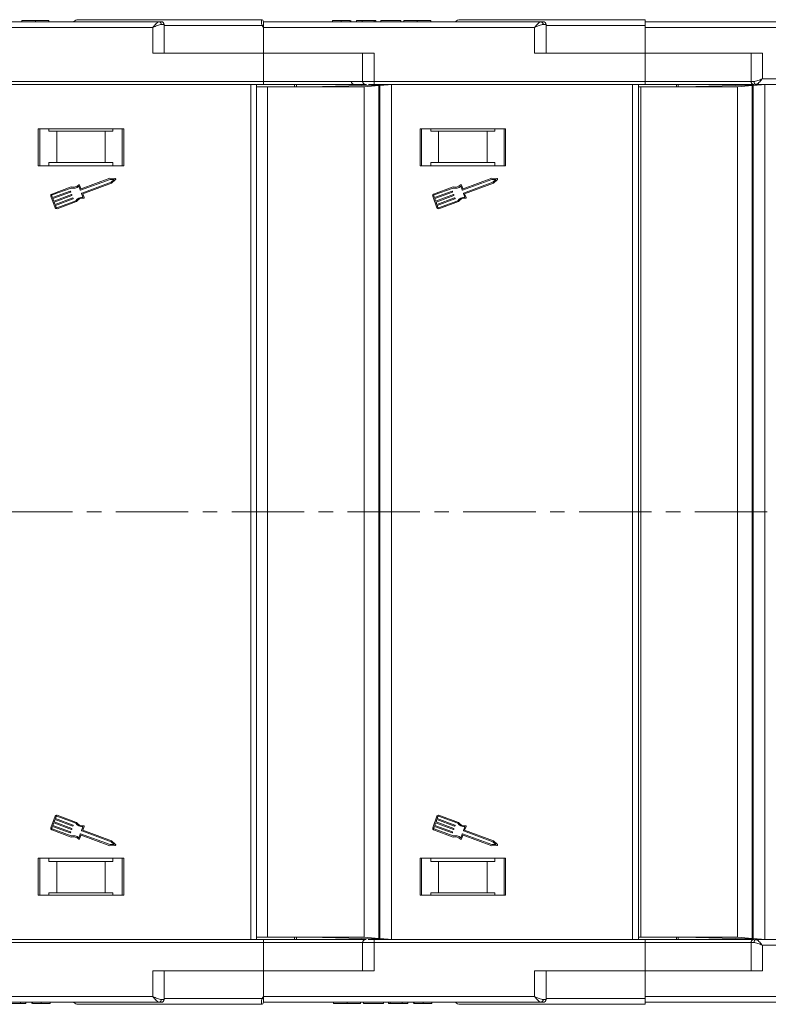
# Model space of a CAD drawing. Header units: millimetres. Extents: x 2552 to 4022, y 535 to 1568.
# Tile 19 of 47: x 3652 to 3783, y 765 to 938. Entities that reach past the tile are written whole.
import ezdxf

# ---------------------------------------------------------------- set-up
doc = ezdxf.new("R2010")
doc.units = ezdxf.units.MM
doc.linetypes.add('CENTERX2', pattern=[20.32, 12.7, -2.54, 2.54, -2.54])

msp = doc.modelspace()

# ---------------------------------------------------------------- linework, layer by layer
at = {"color": 7, "linetype": 'Continuous', "lineweight": 15}
for p, q in [((3694.259, 937.869), (3694.259, 937.869)), ((3676.315, 937.519), (3627.609, 937.519)), ((3627.609, 936.519), (3675.197, 936.519)), ((3652.237, 937.519), (3652.237, 937.719)), ((3654.616, 937.719), (3654.616, 937.519)), ((3656.981, 937.519), (3656.981, 937.719)), ((3675.197, 936.519), (3675.197, 932.019)), ((3677.197, 937.019), (3676.688, 937.019)), ((3677.197, 932.019), (3677.197, 937.019)), ((3694.375, 936.869), (3677.197, 936.869)), ((3694.609, 936.519), (3694.375, 936.869)), ((3743.315, 937.519), (3694.609, 937.519)), ((3694.609, 932.019), (3694.609, 936.519)), ((3694.609, 936.519), (3742.197, 936.519)), ((3706.737, 937.519), (3706.737, 937.719)), ((3708.282, 937.519), (3708.282, 937.719)), ((3709.833, 937.519), (3709.833, 937.719)), ((3709.942, 937.519), (3709.942, 937.719)), ((3711.93, 937.719), (3710.968, 937.719)), ((3710.968, 937.519), (3710.968, 937.719)), ((3711.93, 937.719), (3711.93, 937.519)), ((3714.045, 937.719), (3711.93, 937.719)), ((3714.045, 937.519), (3714.045, 937.719)), ((3714.365, 937.719), (3714.045, 937.719)), ((3714.365, 937.519), (3714.365, 937.719)), ((3715.199, 937.519), (3715.199, 937.719)), ((3718.724, 937.719), (3715.199, 937.719)), ((3718.724, 937.719), (3718.724, 937.519)), ((3719.237, 937.519), (3719.237, 937.719)), ((3721.616, 937.719), (3721.616, 937.519)), ((3723.981, 937.519), (3723.981, 937.719)), ((3742.197, 936.519), (3742.197, 932.019)), ((3744.197, 937.019), (3743.688, 937.019)), ((3744.197, 932.019), (3744.197, 937.019)), ((3761.609, 936.869), (3744.197, 936.869)), ((3796.609, 937.519), (3761.609, 937.519)), ((3761.609, 936.519), (3761.609, 936.869)), ((3761.609, 932.019), (3761.609, 936.519)), ((3761.609, 936.519), (3797.069, 936.519)), ((3675.197, 932.019), (3694.609, 932.019)), ((3694.609, 932.019), (3694.609, 927.019)), ((3714.021, 932.019), (3694.609, 932.019)), ((3712.021, 932.019), (3712.021, 927.019)), ((3714.021, 927.019), (3714.021, 932.019)), ((3742.197, 932.019), (3761.609, 932.019)), ((3782.172, 932.019), (3761.609, 932.019)), ((3761.609, 932.019), (3761.609, 927.019)), ((3780.172, 932.019), (3780.172, 927.019)), ((3782.172, 927.519), (3782.172, 932.019)), ((3852.609, 927.519), (3782.172, 927.519)), ((3694.609, 927.019), (3647.021, 927.019)), ((3647.021, 926.519), (3694.609, 926.519)), ((3692.399, 926.519), (3692.399, 851.519)), ((3693.399, 851.519), (3693.399, 926.519)), ((3695.36, 926.069), (3693.399, 926.069)), ((3694.609, 927.019), (3694.609, 926.519)), ((3712.021, 927.019), (3694.609, 927.019)), ((3695.36, 851.519), (3695.36, 926.069)), ((3712.27, 926.069), (3695.36, 926.069)), ((3700.099, 926.069), (3700.099, 926.519)), ((3700.399, 926.069), (3700.399, 926.519)), ((3704.214, 926.121), (3702.348, 926.069)), ((3704.214, 926.121), (3704.96, 926.142)), ((3704.214, 926.069), (3704.214, 926.121)), ((3716.513, 926.467), (3704.96, 926.142)), ((3704.96, 926.142), (3704.96, 926.069)), ((3714.021, 927.019), (3712.021, 927.019)), ((3714.869, 926.312), (3712.27, 926.069)), ((3712.27, 851.519), (3712.27, 926.069)), ((3761.609, 927.019), (3714.021, 927.019)), ((3714.021, 927.019), (3714.021, 926.519)), ((3714.021, 926.519), (3761.609, 926.519)), ((3715.071, 926.331), (3714.869, 926.312)), ((3714.869, 926.312), (3714.869, 851.519)), ((3717.069, 926.519), (3715.071, 926.331)), ((3715.071, 926.331), (3715.071, 851.519)), ((3717.069, 851.519), (3717.069, 926.519)), ((3759.399, 926.519), (3759.399, 851.519)), ((3760.399, 851.519), (3760.399, 926.519)), ((3760.86, 926.069), (3760.399, 926.069)), ((3760.86, 851.519), (3760.86, 926.069)), ((3777.77, 926.069), (3760.86, 926.069)), ((3761.609, 927.019), (3761.609, 926.519)), ((3780.172, 927.019), (3761.609, 927.019)), ((3767.099, 926.069), (3767.099, 926.519)), ((3767.399, 926.069), (3767.399, 926.519)), ((3769.714, 926.121), (3767.848, 926.069)), ((3769.714, 926.121), (3770.46, 926.142)), ((3769.714, 926.069), (3769.714, 926.121)), ((3782.013, 926.467), (3770.46, 926.142)), ((3770.46, 926.142), (3770.46, 926.069)), ((3780.369, 926.312), (3777.77, 926.069)), ((3777.77, 851.519), (3777.77, 926.069)), ((3780.172, 927.019), (3780.681, 927.019)), ((3780.571, 926.331), (3780.369, 926.312)), ((3780.369, 926.312), (3780.369, 851.519)), ((3782.569, 926.519), (3780.571, 926.331)), ((3780.571, 926.331), (3780.571, 851.519)), ((3780.842, 926.519), (3781.054, 926.519)), ((3781.054, 926.519), (3852.609, 926.519)), ((3782.569, 851.519), (3782.569, 926.519)), ((3670.109, 918.719), (3655.109, 918.719)), ((3655.109, 918.719), (3655.109, 912.219)), ((3655.359, 912.219), (3655.359, 918.719)), ((3656.995, 918.319), (3656.995, 918.719)), ((3656.995, 918.319), (3658.359, 918.319)), ((3658.359, 918.319), (3658.359, 912.819)), ((3666.859, 918.319), (3658.359, 918.319)), ((3666.859, 912.819), (3666.859, 918.319)), ((3666.859, 918.319), (3668.223, 918.319)), ((3668.223, 918.719), (3668.223, 918.319)), ((3669.859, 918.719), (3669.859, 912.219)), ((3670.109, 912.219), (3670.109, 918.719)), ((3737.109, 918.719), (3722.109, 918.719)), ((3722.109, 918.719), (3722.109, 912.219)), ((3722.359, 912.219), (3722.359, 918.719)), ((3723.995, 918.319), (3723.995, 918.719)), ((3723.995, 918.319), (3725.359, 918.319)), ((3725.359, 918.319), (3725.359, 912.819)), ((3733.859, 918.319), (3725.359, 918.319)), ((3733.859, 912.819), (3733.859, 918.319)), ((3733.859, 918.319), (3735.223, 918.319)), ((3735.223, 918.719), (3735.223, 918.319)), ((3736.859, 918.719), (3736.859, 912.219)), ((3737.109, 912.219), (3737.109, 918.719)), ((3655.109, 912.219), (3670.109, 912.219)), ((3656.995, 912.819), (3656.995, 912.219)), ((3658.359, 912.819), (3656.995, 912.819)), ((3666.859, 912.819), (3658.359, 912.819)), ((3668.223, 912.819), (3666.859, 912.819)), ((3668.223, 912.219), (3668.223, 912.819)), ((3722.109, 912.219), (3737.109, 912.219)), ((3723.995, 912.819), (3723.995, 912.219)), ((3725.359, 912.819), (3723.995, 912.819)), ((3733.859, 912.819), (3725.359, 912.819)), ((3735.223, 912.819), (3733.859, 912.819)), ((3735.223, 912.219), (3735.223, 912.819)), ((3660.881, 908.532), (3657.483, 907.291)), ((3662.243, 908.664), (3662.485, 908.002)), ((3662.594, 908.236), (3662.367, 908.856)), ((3662.544, 907.975), (3667.704, 909.86)), ((3667.677, 910.044), (3662.652, 908.209)), ((3667.892, 909.346), (3662.732, 907.461)), ((3662.923, 907.336), (3667.99, 909.188)), ((3668.627, 909.995), (3667.677, 910.044)), ((3667.704, 909.86), (3668.403, 909.824)), ((3668.403, 909.824), (3667.892, 909.346)), ((3667.99, 909.188), (3668.684, 909.838)), ((3727.881, 908.532), (3724.483, 907.291)), ((3729.243, 908.664), (3729.485, 908.002)), ((3729.594, 908.236), (3729.367, 908.856)), ((3729.544, 907.975), (3734.704, 909.86)), ((3734.677, 910.044), (3729.652, 908.209)), ((3734.892, 909.346), (3729.732, 907.461)), ((3729.923, 907.336), (3734.99, 909.188)), ((3735.627, 909.995), (3734.677, 910.044)), ((3734.704, 909.86), (3735.403, 909.824)), ((3735.403, 909.824), (3734.892, 909.346)), ((3734.99, 909.188), (3735.684, 909.838)), ((3657.32, 906.94), (3658.071, 904.884)), ((3657.617, 906.66), (3657.492, 907.003)), ((3657.546, 907.12), (3660.89, 908.341)), ((3660.722, 907.795), (3657.617, 906.66)), ((3657.679, 906.489), (3660.784, 907.623)), ((3660.941, 907.195), (3657.836, 906.06)), ((3657.899, 905.889), (3661.004, 907.024)), ((3660.812, 907.682), (3660.78, 907.767)), ((3661.031, 907.082), (3660.999, 907.168)), ((3662.704, 907.402), (3662.946, 906.74)), ((3663.165, 906.674), (3662.923, 907.336)), ((3724.32, 906.94), (3725.071, 904.884)), ((3724.617, 906.66), (3724.492, 907.003)), ((3724.546, 907.12), (3727.89, 908.341)), ((3727.722, 907.795), (3724.617, 906.66)), ((3724.679, 906.489), (3727.784, 907.623)), ((3727.941, 907.195), (3724.836, 906.06)), ((3724.899, 905.889), (3728.004, 907.024)), ((3727.812, 907.682), (3727.78, 907.767)), ((3728.031, 907.082), (3727.999, 907.168)), ((3729.704, 907.402), (3729.946, 906.74)), ((3730.165, 906.674), (3729.923, 907.336)), ((3657.836, 906.06), (3657.679, 906.489)), ((3658.055, 905.461), (3657.899, 905.889)), ((3661.16, 906.595), (3658.055, 905.461)), ((3658.118, 905.289), (3661.223, 906.424)), ((3658.243, 904.947), (3658.118, 905.289)), ((3661.704, 906.114), (3658.36, 904.892)), ((3658.422, 904.721), (3661.82, 905.962)), ((3661.25, 906.482), (3661.219, 906.568)), ((3724.836, 906.06), (3724.679, 906.489)), ((3725.055, 905.461), (3724.899, 905.889)), ((3728.16, 906.595), (3725.055, 905.461)), ((3725.118, 905.289), (3728.223, 906.424)), ((3725.243, 904.947), (3725.118, 905.289)), ((3728.704, 906.114), (3725.36, 904.892)), ((3725.422, 904.721), (3728.82, 905.962)), ((3728.25, 906.482), (3728.219, 906.568)), ((3692.399, 851.519), (3692.399, 776.519)), ((3693.399, 776.519), (3693.399, 851.519)), ((3695.36, 776.969), (3695.36, 851.519)), ((3712.27, 776.969), (3712.27, 851.519)), ((3714.869, 851.519), (3714.869, 776.725)), ((3715.071, 851.519), (3715.071, 776.706)), ((3717.069, 776.519), (3717.069, 851.519)), ((3759.399, 851.519), (3759.399, 776.519)), ((3760.399, 776.519), (3760.399, 851.519)), ((3760.86, 776.969), (3760.86, 851.519)), ((3777.77, 776.969), (3777.77, 851.519)), ((3780.369, 851.519), (3780.369, 776.725)), ((3780.571, 851.519), (3780.571, 776.706)), ((3782.569, 776.519), (3782.569, 851.519)), ((3658.071, 798.153), (3657.32, 796.097)), ((3658.243, 798.09), (3658.118, 797.748)), ((3661.704, 796.923), (3658.36, 798.145)), ((3661.82, 797.075), (3658.422, 798.316)), ((3725.071, 798.153), (3724.32, 796.097)), ((3725.243, 798.09), (3725.118, 797.748)), ((3728.704, 796.923), (3725.36, 798.145)), ((3728.82, 797.075), (3725.422, 798.316)), ((3657.617, 796.377), (3657.492, 796.035)), ((3660.722, 795.243), (3657.617, 796.377)), ((3657.836, 796.977), (3657.679, 796.549)), ((3657.679, 796.549), (3660.784, 795.414)), ((3660.941, 795.842), (3657.836, 796.977)), ((3658.055, 797.577), (3657.899, 797.148)), ((3657.899, 797.148), (3661.004, 796.014)), ((3661.16, 796.442), (3658.055, 797.577)), ((3658.118, 797.748), (3661.223, 796.613)), ((3661.25, 796.555), (3661.219, 796.469)), ((3662.704, 795.635), (3662.946, 796.297)), ((3662.923, 795.701), (3663.165, 796.364)), ((3724.617, 796.377), (3724.492, 796.035)), ((3727.722, 795.243), (3724.617, 796.377)), ((3724.836, 796.977), (3724.679, 796.549)), ((3724.679, 796.549), (3727.784, 795.414)), ((3727.941, 795.842), (3724.836, 796.977)), ((3725.055, 797.577), (3724.899, 797.148)), ((3724.899, 797.148), (3728.004, 796.014)), ((3728.16, 796.442), (3725.055, 797.577)), ((3725.118, 797.748), (3728.223, 796.613)), ((3728.25, 796.555), (3728.219, 796.469)), ((3729.704, 795.635), (3729.946, 796.297)), ((3729.923, 795.701), (3730.165, 796.364)), ((3657.483, 795.746), (3660.881, 794.505)), ((3657.546, 795.918), (3660.89, 794.696)), ((3660.812, 795.356), (3660.78, 795.27)), ((3661.031, 795.955), (3660.999, 795.87)), ((3662.243, 794.373), (3662.485, 795.035)), ((3662.367, 794.182), (3662.594, 794.802)), ((3662.544, 795.063), (3667.704, 793.177)), ((3662.652, 794.829), (3667.677, 792.993)), ((3667.892, 793.691), (3662.732, 795.577)), ((3667.99, 793.85), (3662.923, 795.701)), ((3724.483, 795.746), (3727.881, 794.505)), ((3724.546, 795.918), (3727.89, 794.696)), ((3727.812, 795.356), (3727.78, 795.27)), ((3728.031, 795.955), (3727.999, 795.87)), ((3729.243, 794.373), (3729.485, 795.035)), ((3729.367, 794.182), (3729.594, 794.802)), ((3729.544, 795.063), (3734.704, 793.177)), ((3729.652, 794.829), (3734.677, 792.993)), ((3734.892, 793.691), (3729.732, 795.577)), ((3734.99, 793.85), (3729.923, 795.701)), ((3667.677, 792.993), (3668.627, 793.042)), ((3667.704, 793.177), (3668.403, 793.213)), ((3668.403, 793.213), (3667.892, 793.691)), ((3668.684, 793.2), (3667.99, 793.85)), ((3734.677, 792.993), (3735.627, 793.042)), ((3734.704, 793.177), (3735.403, 793.213)), ((3735.403, 793.213), (3734.892, 793.691)), ((3735.684, 793.2), (3734.99, 793.85)), ((3670.109, 790.819), (3655.109, 790.819)), ((3655.109, 790.819), (3655.109, 784.319)), ((3655.359, 784.319), (3655.359, 790.819)), ((3656.995, 790.819), (3656.995, 790.219)), ((3656.995, 790.219), (3658.359, 790.219)), ((3658.359, 790.219), (3658.359, 784.719)), ((3658.359, 790.219), (3666.859, 790.219)), ((3666.859, 784.719), (3666.859, 790.219)), ((3666.859, 790.219), (3668.223, 790.219)), ((3668.223, 790.219), (3668.223, 790.819)), ((3669.859, 790.819), (3669.859, 784.319)), ((3670.109, 784.319), (3670.109, 790.819)), ((3737.109, 790.819), (3722.109, 790.819)), ((3722.109, 790.819), (3722.109, 784.319)), ((3722.359, 784.319), (3722.359, 790.819)), ((3723.995, 790.819), (3723.995, 790.219)), ((3723.995, 790.219), (3725.359, 790.219)), ((3725.359, 790.219), (3725.359, 784.719)), ((3725.359, 790.219), (3733.859, 790.219)), ((3733.859, 784.719), (3733.859, 790.219)), ((3733.859, 790.219), (3735.223, 790.219)), ((3735.223, 790.219), (3735.223, 790.819)), ((3736.859, 790.819), (3736.859, 784.319)), ((3737.109, 784.319), (3737.109, 790.819)), ((3655.109, 784.319), (3670.109, 784.319)), ((3658.359, 784.719), (3656.995, 784.719)), ((3656.995, 784.319), (3656.995, 784.719)), ((3658.359, 784.719), (3666.859, 784.719)), ((3668.223, 784.719), (3666.859, 784.719)), ((3668.223, 784.719), (3668.223, 784.319)), ((3722.109, 784.319), (3737.109, 784.319)), ((3725.359, 784.719), (3723.995, 784.719)), ((3723.995, 784.319), (3723.995, 784.719)), ((3725.359, 784.719), (3733.859, 784.719)), ((3735.223, 784.719), (3733.859, 784.719)), ((3735.223, 784.719), (3735.223, 784.319)), ((3694.609, 776.519), (3647.021, 776.519)), ((3647.021, 776.019), (3694.609, 776.019)), ((3693.399, 776.969), (3695.36, 776.969)), ((3694.609, 776.019), (3694.609, 776.519)), ((3694.609, 776.019), (3694.609, 771.019)), ((3694.609, 776.019), (3712.021, 776.019)), ((3695.36, 776.969), (3712.27, 776.969)), ((3700.099, 776.519), (3700.099, 776.969)), ((3700.399, 776.519), (3700.399, 776.969)), ((3702.348, 776.969), (3704.214, 776.916)), ((3704.214, 776.916), (3704.214, 776.969)), ((3704.96, 776.895), (3704.214, 776.916)), ((3704.96, 776.969), (3704.96, 776.895)), ((3704.96, 776.895), (3716.513, 776.571)), ((3712.021, 776.019), (3712.021, 771.019)), ((3712.021, 776.019), (3714.021, 776.019)), ((3712.27, 776.969), (3714.869, 776.725)), ((3714.021, 776.019), (3714.021, 776.519)), ((3761.609, 776.519), (3714.021, 776.519)), ((3714.021, 771.019), (3714.021, 776.019)), ((3714.021, 776.019), (3761.609, 776.019)), ((3714.869, 776.725), (3715.071, 776.706)), ((3715.071, 776.706), (3717.069, 776.519)), ((3760.399, 776.969), (3760.86, 776.969)), ((3760.86, 776.969), (3777.77, 776.969)), ((3761.609, 776.019), (3761.609, 776.519)), ((3761.609, 776.019), (3761.609, 771.019)), ((3761.609, 776.019), (3780.172, 776.019)), ((3767.099, 776.519), (3767.099, 776.969)), ((3767.399, 776.519), (3767.399, 776.969)), ((3767.848, 776.969), (3769.714, 776.916)), ((3769.714, 776.916), (3769.714, 776.969)), ((3770.46, 776.895), (3769.714, 776.916)), ((3770.46, 776.969), (3770.46, 776.895)), ((3770.46, 776.895), (3782.013, 776.571)), ((3777.77, 776.969), (3780.369, 776.725)), ((3780.172, 776.019), (3780.172, 771.019)), ((3780.681, 776.019), (3780.172, 776.019)), ((3780.369, 776.725), (3780.571, 776.706)), ((3780.571, 776.706), (3782.569, 776.519)), ((3852.609, 776.519), (3781.054, 776.519)), ((3782.172, 771.019), (3782.172, 775.519)), ((3782.172, 775.519), (3852.609, 775.519)), ((3694.609, 771.019), (3675.197, 771.019)), ((3675.197, 771.019), (3675.197, 766.519)), ((3677.197, 766.019), (3677.197, 771.019)), ((3694.609, 766.519), (3694.609, 771.019)), ((3694.609, 771.019), (3714.021, 771.019)), ((3761.609, 771.019), (3742.197, 771.019)), ((3742.197, 771.019), (3742.197, 766.519)), ((3744.197, 766.019), (3744.197, 771.019)), ((3761.609, 766.519), (3761.609, 771.019)), ((3761.609, 771.019), (3782.172, 771.019)), ((3675.197, 766.519), (3627.609, 766.519)), ((3627.609, 765.519), (3676.315, 765.519)), ((3651.981, 765.319), (3649.865, 765.319)), ((3651.981, 765.319), (3651.981, 765.519)), ((3652.942, 765.319), (3651.981, 765.319)), ((3652.942, 765.519), (3652.942, 765.319)), ((3653.968, 765.519), (3653.968, 765.319)), ((3654.077, 765.519), (3654.077, 765.319)), ((3655.629, 765.519), (3655.629, 765.319)), ((3657.173, 765.319), (3657.173, 765.519)), ((3676.688, 766.019), (3677.197, 766.019)), ((3677.197, 766.169), (3694.375, 766.169)), ((3694.259, 765.169), (3694.259, 765.169)), ((3694.375, 766.169), (3694.609, 766.519)), ((3742.197, 766.519), (3694.609, 766.519)), ((3694.609, 765.521), (3694.609, 765.519)), ((3694.609, 765.519), (3743.315, 765.519)), ((3706.93, 765.519), (3706.93, 765.319)), ((3709.294, 765.519), (3709.294, 765.319)), ((3711.673, 765.319), (3711.673, 765.519)), ((3712.186, 765.319), (3712.186, 765.519)), ((3715.712, 765.319), (3712.186, 765.319)), ((3715.712, 765.519), (3715.712, 765.319)), ((3716.545, 765.319), (3716.545, 765.519)), ((3716.865, 765.319), (3716.545, 765.319)), ((3716.865, 765.319), (3716.865, 765.519)), ((3718.981, 765.319), (3716.865, 765.319)), ((3718.981, 765.319), (3718.981, 765.519)), ((3719.942, 765.319), (3718.981, 765.319)), ((3719.942, 765.519), (3719.942, 765.319)), ((3720.968, 765.519), (3720.968, 765.319)), ((3721.077, 765.519), (3721.077, 765.319)), ((3722.629, 765.519), (3722.629, 765.319)), ((3724.173, 765.319), (3724.173, 765.519)), ((3743.688, 766.019), (3744.197, 766.019)), ((3744.197, 766.169), (3761.609, 766.169)), ((3797.069, 766.519), (3761.609, 766.519)), ((3761.609, 766.169), (3761.609, 766.519)), ((3761.609, 765.519), (3796.609, 765.519))]:
    msp.add_line(p, q, dxfattribs=at)
at = {"color": 1, "linetype": 'CENTERX2', "lineweight": 13}
msp.add_line((3864.306, 851.519), (3028.254, 851.519), dxfattribs=at)
at = {"color": 7, "linetype": 'Continuous', "lineweight": 15}
for centre, radius, start, end in [((3662.109, 936.869), 1, 90, 139.04573), ((3694.259, 937.519), 0.35, 0.00041, 90.00191), ((3729.109, 936.869), 1, 90, 139.04573), ((3676.241, 937.074), 0.451, 352.91869, 80.47981), ((3676.697, 937.019), 0.5, 360, 90), ((3730.153, 869.942), 75.89, 117.92809, 118.12821), ((3743.241, 937.074), 0.451, 352.91869, 80.47981), ((3743.697, 937.019), 0.5, 360, 90), ((3710.537, 927.019), 0.5, 180, 270), ((3712.521, 927.019), 0.5, 180, 270), ((3780.672, 927.019), 0.5, 180, 270), ((3781.129, 926.963), 0.451, 172.91865, 260.4798), ((3661.248, 909.837), 1.355, 254.2528, 315.58546), ((3661.248, 909.837), 1.538, 256.51116, 310.30711), ((3662.282, 908.824), 0.0912, 20.07046, 135.58546), ((3668.622, 909.904), 0.0912, 313.09192, 87.049), ((3728.248, 909.837), 1.355, 254.2528, 315.58546), ((3728.248, 909.837), 1.538, 256.51116, 310.30711), ((3729.282, 908.824), 0.0912, 20.07046, 135.58546), ((3735.622, 909.904), 0.0912, 313.09192, 87.049), ((3657.577, 907.034), 0.274, 110.07046, 200.07046), ((3657.577, 907.034), 0.0912, 110.07046, 200.07046), ((3660.738, 907.752), 0.0456, 20.07046, 110.07046), ((3660.769, 907.666), 0.0456, 290.07046, 20.07046), ((3660.957, 907.152), 0.0456, 20.07046, 110.07046), ((3660.988, 907.066), 0.0456, 290.07046, 20.07046), ((3662.942, 905.202), 1.538, 89.8338, 143.62975), ((3662.528, 908.017), 0.0456, 200.07046, 290.07046), ((3662.637, 908.251), 0.0456, 200.07046, 290.07046), ((3662.747, 907.418), 0.0456, 110.07046, 200.07046), ((3724.577, 907.034), 0.274, 110.07046, 200.07046), ((3724.577, 907.034), 0.0912, 110.07046, 200.07046), ((3727.738, 907.752), 0.0456, 20.07046, 110.07046), ((3727.769, 907.666), 0.0456, 290.07046, 20.07046), ((3727.957, 907.152), 0.0456, 20.07046, 110.07046), ((3727.988, 907.066), 0.0456, 290.07046, 20.07046), ((3729.942, 905.202), 1.538, 89.8338, 143.62975), ((3729.528, 908.017), 0.0456, 200.07046, 290.07046), ((3729.637, 908.251), 0.0456, 200.07046, 290.07046), ((3729.747, 907.418), 0.0456, 110.07046, 200.07046), ((3661.176, 906.552), 0.0456, 20.07046, 110.07046), ((3661.207, 906.467), 0.0456, 290.07046, 20.07046), ((3662.942, 905.202), 1.355, 84.55545, 145.88812), ((3663.079, 906.642), 0.0912, 264.55545, 20.07046), ((3728.176, 906.552), 0.0456, 20.07046, 110.07046), ((3728.207, 906.467), 0.0456, 290.07046, 20.07046), ((3729.942, 905.202), 1.355, 84.55545, 145.88812), ((3730.079, 906.642), 0.0912, 264.55545, 20.07046), ((3658.328, 904.978), 0.274, 200.07046, 290.07046), ((3658.328, 904.978), 0.0912, 200.07046, 290.07046), ((3725.328, 904.978), 0.274, 200.07046, 290.07046), ((3725.328, 904.978), 0.0912, 200.07046, 290.07046), ((3658.328, 798.059), 0.274, 69.92954, 159.92954), ((3658.328, 798.059), 0.0912, 69.92954, 159.92954), ((3725.328, 798.059), 0.274, 69.92954, 159.92954), ((3725.328, 798.059), 0.0912, 69.92954, 159.92954), ((3661.176, 796.485), 0.0456, 249.92954, 339.92954), ((3661.207, 796.571), 0.0456, 339.92954, 69.92954), ((3662.942, 797.835), 1.538, 216.37025, 270.1662), ((3662.942, 797.835), 1.355, 214.11188, 275.44455), ((3663.079, 796.395), 0.0912, 339.92954, 95.44455), ((3728.176, 796.485), 0.0456, 249.92954, 339.92954), ((3728.207, 796.571), 0.0456, 339.92954, 69.92954), ((3729.942, 797.835), 1.538, 216.37025, 270.1662), ((3729.942, 797.835), 1.355, 214.11188, 275.44455), ((3730.079, 796.395), 0.0912, 339.92954, 95.44455), ((3657.577, 796.003), 0.274, 159.92954, 249.92954), ((3657.577, 796.003), 0.0912, 159.92954, 249.92954), ((3660.738, 795.286), 0.0456, 249.92954, 339.92954), ((3660.769, 795.371), 0.0456, 339.92954, 69.92954), ((3661.248, 793.201), 1.355, 44.41454, 105.7472), ((3661.248, 793.201), 1.538, 49.69289, 103.48884), ((3660.957, 795.885), 0.0456, 249.92954, 339.92954), ((3660.988, 795.971), 0.0456, 339.92954, 69.92954), ((3662.528, 795.02), 0.0456, 69.92954, 159.92954), ((3662.637, 794.786), 0.0456, 69.92954, 159.92954), ((3662.747, 795.619), 0.0456, 159.92954, 249.92954), ((3724.577, 796.003), 0.274, 159.92954, 249.92954), ((3724.577, 796.003), 0.0912, 159.92954, 249.92954), ((3727.738, 795.286), 0.0456, 249.92954, 339.92954), ((3727.769, 795.371), 0.0456, 339.92954, 69.92954), ((3728.248, 793.201), 1.355, 44.41454, 105.7472), ((3728.248, 793.201), 1.538, 49.69289, 103.48884), ((3727.957, 795.885), 0.0456, 249.92954, 339.92954), ((3727.988, 795.971), 0.0456, 339.92954, 69.92954), ((3729.528, 795.02), 0.0456, 69.92954, 159.92954), ((3729.637, 794.786), 0.0456, 69.92954, 159.92954), ((3729.747, 795.619), 0.0456, 159.92954, 249.92954), ((3662.282, 794.213), 0.0912, 224.41454, 339.92954), ((3668.622, 793.133), 0.0912, 272.951, 46.90808), ((3729.282, 794.213), 0.0912, 224.41454, 339.92954), ((3735.622, 793.133), 0.0912, 272.951, 46.90808), ((3712.521, 776.019), 0.5, 90, 180), ((3780.672, 776.019), 0.5, 90, 180), ((3781.129, 776.074), 0.451, 99.5202, 187.08135), ((3662.109, 766.169), 1, 221.2946, 270), ((3676.241, 765.963), 0.451, 279.5202, 7.08135), ((3676.697, 766.019), 0.5, 270, 360), ((3694.259, 765.519), 0.35, 269.99809, 359.99959), ((3730.153, 833.096), 75.89, 241.87179, 242.07191), ((3729.109, 766.169), 1, 221.2946, 270), ((3743.241, 765.963), 0.451, 279.5202, 7.08135), ((3743.697, 766.019), 0.5, 270, 360)]:
    msp.add_arc(centre, radius, start, end, dxfattribs=at)
for points, knots in [([(3694.259, 937.869), (3692.946, 937.869), (3690.28, 937.869), (3686.291, 937.869), (3682.648, 937.869), (3679.412, 937.869), (3676.587, 937.869), (3673.925, 937.869), (3670.647, 937.869), (3667.859, 937.869), (3665.657, 937.869), (3664.185, 937.869), (3663.019, 937.869), (3662.249, 937.869), (3662.155, 937.869), (3662.109, 937.869)], [0, 0, 0, 0, 0.077724, 0.157824, 0.2401354, 0.3044544, 0.368763, 0.4344301, 0.5000865, 0.631237, 0.695556, 0.7598646, 0.8421852, 0.9222831, 1, 1, 1, 1]), ([(3694.375, 936.869), (3694.358, 936.925), (3694.321, 937.048), (3694.292, 937.235), (3694.272, 937.417), (3694.261, 937.599), (3694.259, 937.745), (3694.258, 937.848), (3694.259, 937.861), (3694.259, 937.869)], [0, 0, 0, 0, 0.1119973, 0.2448439, 0.3691679, 0.5008987, 0.6875333, 0.8281382, 1, 1, 1, 1]), ([(3761.609, 937.869), (3760.288, 937.869), (3757.605, 937.869), (3753.582, 937.869), (3749.904, 937.869), (3746.633, 937.869), (3743.774, 937.869), (3741.08, 937.869), (3737.759, 937.869), (3734.934, 937.869), (3732.702, 937.869), (3731.212, 937.869), (3730.031, 937.869), (3729.25, 937.869), (3729.156, 937.869), (3729.109, 937.869)], [0, 0, 0, 0, 0.0776457, 0.1576991, 0.2399936, 0.3043378, 0.3686717, 0.4343851, 0.5000879, 0.6313283, 0.6956725, 0.7600065, 0.84231, 0.9223612, 1, 1, 1, 1]), ([(3761.609, 936.869), (3761.609, 936.981), (3761.609, 937.206), (3761.609, 937.506), (3761.609, 937.732), (3761.609, 937.852), (3761.609, 937.864), (3761.609, 937.869)], [0, 0, 0, 0, 0.2146939, 0.4293877, 0.6440816, 0.8587754, 1, 1, 1, 1]), ([(3654.616, 937.719), (3654.483, 937.719), (3654.079, 937.719), (3653.419, 937.719), (3652.797, 937.719), (3652.372, 937.719), (3652.247, 937.719), (3652.239, 937.719), (3652.237, 937.719)], [0, 0, 0, 0, 0.1021706, 0.3092201, 0.51365, 0.6922749, 0.9324126, 1, 1, 1, 1]), ([(3656.981, 937.719), (3656.977, 937.719), (3656.967, 937.719), (3656.825, 937.719), (3656.433, 937.719), (3655.86, 937.719), (3655.22, 937.719), (3654.799, 937.719), (3654.616, 937.719)], [0, 0, 0, 0, 0.1018882, 0.3073435, 0.4929627, 0.6786474, 0.8607914, 1, 1, 1, 1]), ([(3675.197, 936.519), (3675.303, 936.641), (3675.515, 936.886), (3675.825, 937.216), (3676.104, 937.466), (3676.248, 937.502), (3676.315, 937.519)], [0, 0, 0, 0, 0.2515188, 0.50178442, 0.76563227, 1, 1, 1, 1]), ([(3676.688, 937.019), (3676.593, 937.009), (3676.384, 936.987), (3675.885, 936.816), (3675.467, 936.635), (3675.197, 936.519)], [0, 0, 0, 0, 0.2270634, 0.5015869, 1, 1, 1, 1]), ([(3694.609, 937.519), (3694.609, 937.508), (3694.609, 937.486), (3694.609, 937.313), (3694.609, 937.128), (3694.609, 937.012), (3694.609, 936.993)], [0, 0, 0, 0, 0.3133566, 0.6267132, 0.9400698, 1, 1, 1, 1]), ([(3708.282, 937.719), (3708.148, 937.719), (3707.844, 937.719), (3707.392, 937.719), (3707.033, 937.719), (3706.779, 937.719), (3706.754, 937.719), (3706.737, 937.719)], [0, 0, 0, 0, 0.1552919, 0.3531453, 0.543243, 0.704067, 1, 1, 1, 1]), ([(3709.833, 937.719), (3709.779, 937.719), (3709.671, 937.719), (3709.367, 937.719), (3708.902, 937.719), (3708.516, 937.719), (3708.282, 937.719)], [0, 0, 0, 0, 0.2064605, 0.4135145, 0.6452106, 1, 1, 1, 1]), ([(3721.616, 937.719), (3721.483, 937.719), (3721.079, 937.719), (3720.419, 937.719), (3719.797, 937.719), (3719.372, 937.719), (3719.247, 937.719), (3719.239, 937.719), (3719.237, 937.719)], [0, 0, 0, 0, 0.1021706, 0.3092201, 0.51365, 0.6922749, 0.9324126, 1, 1, 1, 1]), ([(3723.981, 937.719), (3723.977, 937.719), (3723.967, 937.719), (3723.825, 937.719), (3723.433, 937.719), (3722.86, 937.719), (3722.22, 937.719), (3721.799, 937.719), (3721.616, 937.719)], [0, 0, 0, 0, 0.1018882, 0.3073435, 0.4929627, 0.6786474, 0.8607914, 1, 1, 1, 1]), ([(3742.197, 936.519), (3742.303, 936.641), (3742.515, 936.886), (3742.825, 937.216), (3743.104, 937.466), (3743.248, 937.502), (3743.315, 937.519)], [0, 0, 0, 0, 0.2515188, 0.50178442, 0.76563227, 1, 1, 1, 1]), ([(3743.688, 937.019), (3743.593, 937.009), (3743.384, 936.987), (3742.885, 936.816), (3742.467, 936.635), (3742.197, 936.519)], [0, 0, 0, 0, 0.2270634, 0.5015869, 1, 1, 1, 1]), ([(3782.172, 927.519), (3781.902, 927.402), (3781.484, 927.222), (3780.986, 927.05), (3780.776, 927.028), (3780.681, 927.019)], [0, 0, 0, 0, 0.4984131, 0.7729366, 1, 1, 1, 1]), ([(3782.172, 927.519), (3782.066, 927.396), (3781.854, 927.151), (3781.545, 926.821), (3781.266, 926.571), (3781.122, 926.535), (3781.054, 926.519)], [0, 0, 0, 0, 0.2515188, 0.50178442, 0.76563227, 1, 1, 1, 1]), ([(3694.609, 926.519), (3695.951, 926.519), (3698.675, 926.519), (3702.757, 926.519), (3706.499, 926.519), (3709.8, 926.519), (3711.784, 926.519), (3712.694, 926.519), (3712.708, 926.519)], [0, 0, 0, 0, 0.2100379, 0.4265895, 0.6492402, 0.8232792, 0.9973456, 1, 1, 1, 1]), ([(3713.058, 926.519), (3713.1, 926.519), (3713.249, 926.519), (3713.585, 926.519), (3713.878, 926.519), (3714.021, 926.519)], [0, 0, 0, 0, 0.1658977, 0.5921255, 1, 1, 1, 1]), ([(3761.609, 926.519), (3762.951, 926.519), (3765.675, 926.519), (3769.758, 926.519), (3773.497, 926.519), (3776.806, 926.519), (3779.055, 926.519), (3780.219, 926.519), (3780.492, 926.519)], [0, 0, 0, 0, 0.1999044, 0.4060083, 0.6179171, 0.7835594, 0.9492278, 1, 1, 1, 1]), ([(3712.639, 776.519), (3711.7, 776.519), (3709.814, 776.519), (3706.492, 776.519), (3702.76, 776.519), (3698.675, 776.519), (3695.95, 776.519), (3694.609, 776.519)], [0, 0, 0, 0, 0.1731116, 0.3479353, 0.5715302, 0.789036, 1, 1, 1, 1]), ([(3714.021, 776.519), (3713.877, 776.519), (3713.585, 776.519), (3713.222, 776.519), (3713.053, 776.519), (3712.989, 776.519)], [0, 0, 0, 0, 0.37481575, 0.76649717, 1, 1, 1, 1]), ([(3780.424, 776.519), (3780.173, 776.519), (3779.032, 776.519), (3776.806, 776.519), (3773.498, 776.519), (3769.758, 776.519), (3765.675, 776.519), (3762.951, 776.519), (3761.609, 776.519)], [0, 0, 0, 0, 0.0467839, 0.2131221, 0.3794866, 0.5922625, 0.7992438, 1, 1, 1, 1]), ([(3780.681, 776.019), (3780.776, 776.009), (3780.986, 775.987), (3781.484, 775.816), (3781.902, 775.635), (3782.172, 775.519)], [0, 0, 0, 0, 0.227072, 0.5015871, 1, 1, 1, 1]), ([(3781.054, 776.519), (3780.937, 776.519), (3780.811, 776.519), (3780.776, 776.519), (3780.774, 776.519)], [0, 0, 0, 0, 0.93147, 1, 1, 1, 1]), ([(3781.054, 776.519), (3781.122, 776.502), (3781.266, 776.466), (3781.545, 776.216), (3781.854, 775.886), (3782.066, 775.641), (3782.172, 775.519)], [0, 0, 0, 0, 0.2343503, 0.4981953, 0.748869, 1, 1, 1, 1]), ([(3654.077, 765.319), (3654.131, 765.319), (3654.239, 765.319), (3654.543, 765.319), (3655.008, 765.319), (3655.395, 765.319), (3655.629, 765.319)], [0, 0, 0, 0, 0.2064605, 0.4135145, 0.6452106, 1, 1, 1, 1]), ([(3655.629, 765.319), (3655.762, 765.319), (3656.067, 765.319), (3656.518, 765.319), (3656.877, 765.319), (3657.132, 765.319), (3657.157, 765.319), (3657.173, 765.319)], [0, 0, 0, 0, 0.1552919, 0.3531453, 0.543243, 0.704067, 1, 1, 1, 1]), ([(3662.109, 765.169), (3662.155, 765.169), (3662.249, 765.169), (3663.019, 765.169), (3664.186, 765.169), (3665.657, 765.169), (3667.305, 765.169), (3669.245, 765.169), (3672.201, 765.169), (3675.635, 765.169), (3679.412, 765.169), (3682.648, 765.169), (3686.291, 765.169), (3690.281, 765.169), (3692.946, 765.169), (3694.259, 765.169)], [0, 0, 0, 0, 0.0777263, 0.157824, 0.2401354, 0.3044544, 0.368763, 0.4344301, 0.5000865, 0.631237, 0.695556, 0.7598647, 0.8421852, 0.9222807, 1, 1, 1, 1]), ([(3676.315, 765.519), (3676.248, 765.535), (3676.104, 765.571), (3675.825, 765.821), (3675.515, 766.151), (3675.303, 766.396), (3675.197, 766.519)], [0, 0, 0, 0, 0.2343588, 0.4982155, 0.7484812, 1, 1, 1, 1]), ([(3675.197, 766.519), (3675.467, 766.402), (3675.885, 766.222), (3676.384, 766.05), (3676.593, 766.028), (3676.688, 766.019)], [0, 0, 0, 0, 0.4984129, 0.772928, 1, 1, 1, 1]), ([(3694.259, 765.169), (3694.259, 765.176), (3694.258, 765.189), (3694.259, 765.292), (3694.261, 765.438), (3694.272, 765.621), (3694.292, 765.804), (3694.321, 765.991), (3694.358, 766.113), (3694.375, 766.169)], [0, 0, 0, 0, 0.1718456, 0.312445, 0.4991009, 0.6298393, 0.7575038, 0.8890244, 1, 1, 1, 1]), ([(3694.609, 766.044), (3694.609, 765.952), (3694.609, 765.767), (3694.609, 765.605), (3694.609, 765.574), (3694.609, 765.565)], [0, 0, 0, 0, 0.412717, 0.8254516, 1, 1, 1, 1]), ([(3706.93, 765.319), (3706.933, 765.319), (3706.943, 765.319), (3707.085, 765.319), (3707.477, 765.319), (3708.051, 765.319), (3708.69, 765.319), (3709.112, 765.319), (3709.294, 765.319)], [0, 0, 0, 0, 0.1018882, 0.3073435, 0.4929627, 0.6786474, 0.8607914, 1, 1, 1, 1]), ([(3709.294, 765.319), (3709.428, 765.319), (3709.831, 765.319), (3710.492, 765.319), (3711.113, 765.319), (3711.538, 765.319), (3711.664, 765.319), (3711.671, 765.319), (3711.673, 765.319)], [0, 0, 0, 0, 0.1021706, 0.3092201, 0.51365, 0.6922749, 0.9324126, 1, 1, 1, 1]), ([(3721.077, 765.319), (3721.131, 765.319), (3721.239, 765.319), (3721.543, 765.319), (3722.008, 765.319), (3722.395, 765.319), (3722.629, 765.319)], [0, 0, 0, 0, 0.2064605, 0.4135145, 0.6452106, 1, 1, 1, 1]), ([(3722.629, 765.319), (3722.762, 765.319), (3723.067, 765.319), (3723.518, 765.319), (3723.877, 765.319), (3724.132, 765.319), (3724.157, 765.319), (3724.173, 765.319)], [0, 0, 0, 0, 0.1552919, 0.3531453, 0.543243, 0.704067, 1, 1, 1, 1]), ([(3729.109, 765.169), (3729.156, 765.169), (3729.25, 765.169), (3730.031, 765.169), (3731.212, 765.169), (3732.702, 765.169), (3734.372, 765.169), (3736.338, 765.169), (3739.334, 765.169), (3742.812, 765.169), (3746.633, 765.169), (3749.904, 765.169), (3753.583, 765.169), (3757.605, 765.169), (3760.288, 765.169), (3761.609, 765.169)], [0, 0, 0, 0, 0.077648, 0.1576991, 0.2399935, 0.3043378, 0.3686717, 0.4343851, 0.5000879, 0.6313283, 0.6956726, 0.7600065, 0.84231, 0.9223589, 1, 1, 1, 1]), ([(3743.315, 765.519), (3743.248, 765.535), (3743.104, 765.571), (3742.825, 765.821), (3742.515, 766.151), (3742.303, 766.396), (3742.197, 766.519)], [0, 0, 0, 0, 0.2343588, 0.4982155, 0.7484812, 1, 1, 1, 1]), ([(3742.197, 766.519), (3742.467, 766.402), (3742.885, 766.222), (3743.384, 766.05), (3743.593, 766.028), (3743.688, 766.019)], [0, 0, 0, 0, 0.4984129, 0.772928, 1, 1, 1, 1]), ([(3761.609, 765.169), (3761.609, 765.18), (3761.609, 765.202), (3761.609, 765.374), (3761.609, 765.628), (3761.609, 765.909), (3761.609, 766.095), (3761.609, 766.169)], [0, 0, 0, 0, 0.2146939, 0.4293877, 0.6440816, 0.8587754, 1, 1, 1, 1])]:
    msp.add_open_spline(points, degree=3, knots=knots, dxfattribs=at)
for points in [[(3676.315, 937.519), (3676.425, 937.519), (3676.645, 937.519), (3676.68, 937.519), (3676.697, 937.519)], [(3694.609, 936.993), (3694.609, 936.918), (3694.609, 936.767), (3694.609, 936.601), (3694.609, 936.519)], [(3743.315, 937.519), (3743.425, 937.519), (3743.645, 937.519), (3743.68, 937.519), (3743.697, 937.519)], [(3676.697, 765.519), (3676.68, 765.519), (3676.645, 765.519), (3676.425, 765.519), (3676.315, 765.519)], [(3694.609, 766.519), (3694.609, 766.436), (3694.609, 766.27), (3694.609, 766.119), (3694.609, 766.044)], [(3743.697, 765.519), (3743.68, 765.519), (3743.645, 765.519), (3743.425, 765.519), (3743.315, 765.519)]]:
    msp.add_open_spline(points, degree=3, dxfattribs=at)

doc.saveas('drawing.dxf')
